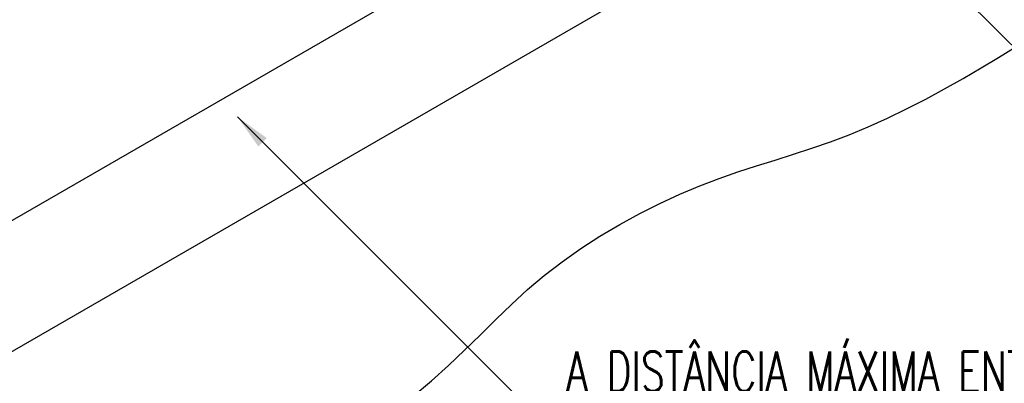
# Model space of a CAD drawing. Header units: millimetres. Extents: x 4477830 to 4478275, y -30323838 to -30323445.
# Tile 105 of 124: x 4478210.43 to 4478215.41, y -30323602.47 to -30323600.63. Entities that reach past the tile are written whole.
import ezdxf

# ---------------------------------------------------------------- set-up
doc = ezdxf.new("R2010")
doc.units = ezdxf.units.MM
doc.linetypes.add('NULL', pattern=[0])
doc.layers.add('C02', color=2, linetype='Continuous', lineweight=30)
doc.layers.add('C03', color=3, linetype='Continuous', lineweight=30)
doc.styles.add('ROMANS', font='romans.shx', dxfattribs={"width": 0.7})

msp = doc.modelspace()

# ---------------------------------------------------------------- hatches: boundary and pattern name
at = {"layer": 'C02', "linetype": 'Continuous', "true_color": 0x000000}
msp.add_hatch(color=18, dxfattribs=at).paths.add_polyline_path([(4478211.6373, -30323601.2721), (4478211.68, -30323601.2299), (4478211.5321, -30323601.1228), (4478211.6373, -30323601.2721), (4478211.6373, -30323601.2721)])

# ---------------------------------------------------------------- linework, layer by layer
at = {"layer": 'C02', "color": 5}
for p, q in [((4478208.4285, -30323603.4418), (4478217.5314, -30323598.1861)), ((4478209.9528, -30323601.9004), (4478215.611, -30323598.6336)), ((4478214.2352, -30323599.5525), (4478215.7706, -30323601.0879)), ((4478211.5321, -30323601.1228), (4478213.0676, -30323602.6583))]:
    msp.add_line(p, q, dxfattribs=at)
at = {"layer": 'C02', "color": 116, "true_color": 0x136734}
msp.add_lwpolyline([(4478212.4193, -30323602.5335), (4478212.5112, -30323602.4572), (4478212.5974, -30323602.3797), (4478212.6793, -30323602.3017), (4478212.7587, -30323602.2238), (4478212.837, -30323602.1465), (4478212.9159, -30323602.0703), (4478212.9968, -30323601.9959), (4478213.0817, -30323601.9239), (4478213.1713, -30323601.8546), (4478213.2654, -30323601.7885), (4478213.3628, -30323601.7258), (4478213.4626, -30323601.6667), (4478213.564, -30323601.6115), (4478213.6658, -30323601.5605), (4478213.767, -30323601.514), (4478213.8668, -30323601.4721), (4478213.9643, -30323601.4348), (4478214.0599, -30323601.4014), (4478214.154, -30323601.3705), (4478214.2473, -30323601.341), (4478214.3401, -30323601.3117), (4478214.433, -30323601.2815), (4478214.5266, -30323601.2491), (4478214.6212, -30323601.2133), (4478214.7173, -30323601.1733), (4478214.8143, -30323601.1295), (4478214.9116, -30323601.0824), (4478215.0083, -30323601.0329), (4478215.1038, -30323600.9815), (4478215.1973, -30323600.9289), (4478215.2882, -30323600.8758), (4478215.3756, -30323600.8229), (4478215.4592, -30323600.7707)], dxfattribs=at)

# ---------------------------------------------------------------- texts
at = {"layer": 'C03', "color": 18, "linetype": 'NULL', "true_color": 0x000000, "insert": (4478213.1923, -30323602.5087), "char_height": 0.2, "width": 8.419048, "attachment_point": 7, "line_spacing_factor": 0.798, "style": 'ROMANS'}
msp.add_mtext('A DISTÂNCIA MÁXIMA ENTRE ', dxfattribs=at)

doc.saveas('drawing.dxf')
